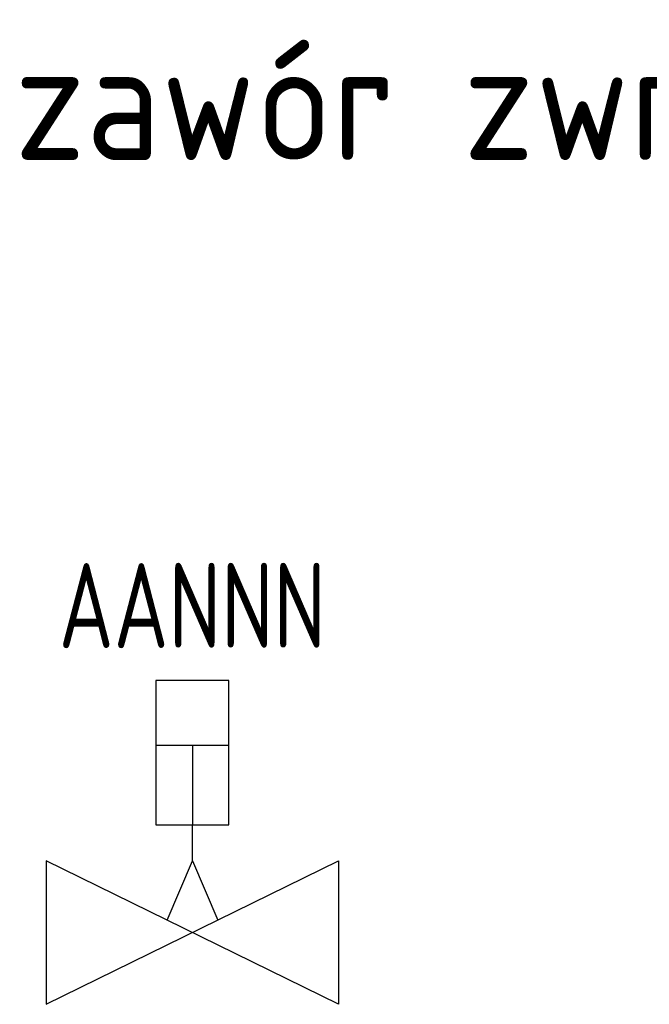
# Model space of a CAD drawing. Header units: millimetres. Extents: x 472 to 1299, y 510 to 798.
# Tile 43 of 69: x 992 to 1006, y 612 to 633. Entities that reach past the tile are written whole.
import ezdxf
from ezdxf.enums import TextEntityAlignment as Align

# ---------------------------------------------------------------- set-up
doc = ezdxf.new("R2010")
doc.units = ezdxf.units.MM
doc.header["$LTSCALE"] = 4
doc.layers.add('ARMATURA', color=7, linetype='Continuous')
doc.layers.add('OPISY', color=7, linetype='Continuous')
doc.layers.add('KKS_1', color=7, linetype='Continuous', lineweight=5)
doc.styles.get("Standard").update_dxf_attribs({"font": 'ISOCP.SHX'})

# ---------------------------------------------------------------- blocks, each defined once
blk = doc.blocks.new('ZAWOR REGUL HYDRAUL')
at = {"linetype": 'Continuous'}
blk.add_lwpolyline([(3.096, 1.52), (3.096, -1.52), (-3.096, 1.52), (-3.096, -1.52), (3.096, 1.52)], dxfattribs=at)
at = {"layer": 'ARMATURA', "linetype": 'Continuous'}
for p, q in [((-0.774, 3.97), (0.774, 3.97)), ((0, 3.97), (0, 2.28)), ((0, 1.52), (0, 2.28))]:
    blk.add_line(p, q, dxfattribs=at)
at = {"layer": 'ARMATURA'}
for p, q in [((-0.535, 0.263), (0, 1.52)), ((0, 1.52), (0.536, 0.263))]:
    blk.add_line(p, q, dxfattribs=at)
at = {"layer": 'ARMATURA', "linetype": 'Continuous'}
blk.add_lwpolyline([(0.774, 5.341), (-0.774, 5.341), (-0.774, 2.28), (0.774, 2.28)], close=True, dxfattribs=at)
at = {"layer": 'KKS_1', "color": 7, "width": 0.8}
blk.add_attdef('KKS_1_KONIEC', text='', height=1.8, dxfattribs=at).set_placement((0, 6.029), align=Align.CENTER)
at = {"layer": 'KKS_1', "color": 7, "width": 0.8, "flags": 1}
for tag, p, height in [('OPIS', (-6.34, 2.121), 1.5), ('KKS_1_PEŁNY', (-6.354, -2.991), 2.5)]:
    blk.add_attdef(tag, p, '', height=height, dxfattribs=at)

msp = doc.modelspace()

# ---------------------------------------------------------------- block references
at = {"layer": 'ARMATURA'}
msp.add_blockref('ZAWOR REGUL HYDRAUL', (996.051, 613.826), dxfattribs=at).add_auto_attribs({'KKS_1_KONIEC': 'AANNN'})

# ---------------------------------------------------------------- texts
at = {"layer": 'OPISY', "color": 7, "linetype": 'Continuous'}
msp.add_text('zawór zwrotny z dociskiem hydraul.', height=2.5, dxfattribs=at).set_placement((992.272, 630.194))

doc.saveas('drawing.dxf')
